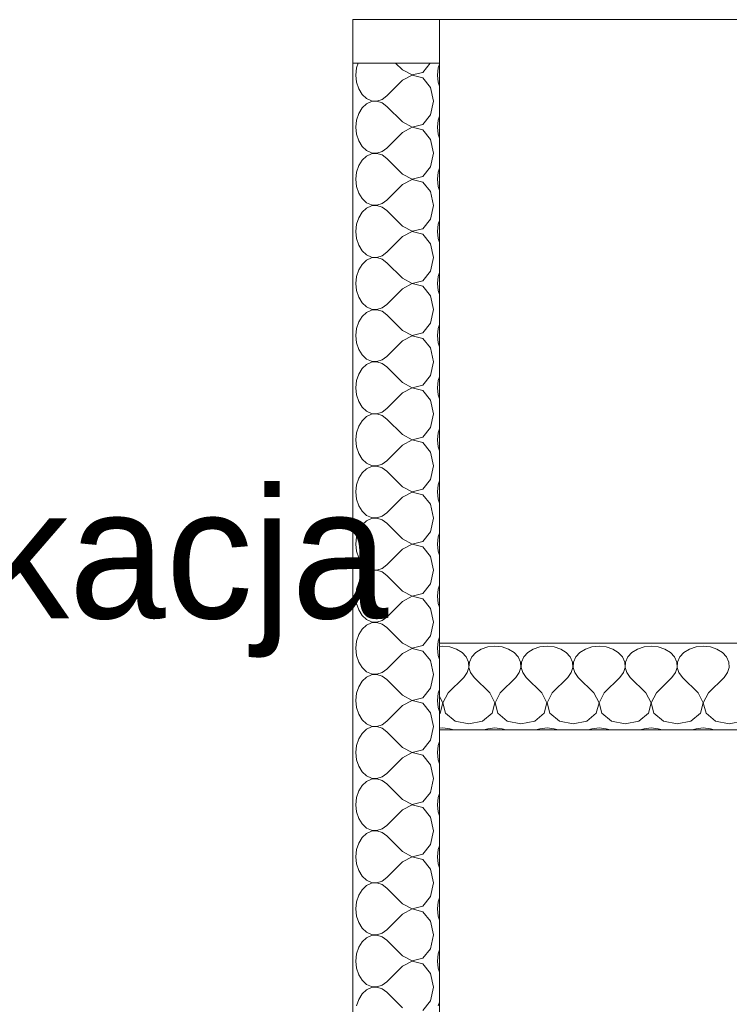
# Model space of a CAD drawing. Header units: millimetres. Extents: x 100377 to 152816, y -1988 to 13902.
# Tile 32 of 58: x 132594 to 133412, y 2711 to 3845. Entities that reach past the tile are written whole.
import ezdxf

# ---------------------------------------------------------------- set-up
doc = ezdxf.new("R2010")
doc.units = ezdxf.units.MM
doc.header["$MEASUREMENT"] = 0
for name, color, linetype, lineweight in [('Nowe_0_Nr_pióra__1', 7, 'Continuous', 13), ('Nowe_810-G Ogólne_Nr_pióra__1', 7, 'Continuous', 13), ('Nowe_830-G Teksty Etykiety_Nr_pióra__1', 7, 'Continuous', 13)]:
    doc.layers.add(name, color=color, linetype=linetype, lineweight=lineweight)
doc.styles.add('STYL_AUTOMATYCZNY_1', font='txt')

# ---------------------------------------------------------------- blocks, each defined once
blk = doc.blocks.new('*X6')
at = {"layer": 'Nowe_0_Nr_pióra__1', "color": 7, "linetype": 'Continuous', "lineweight": 13}
for p, q in [((132982.1, 3789.2), (132981.2, 3781)), ((132983.9, 3794.8), (132982.1, 3789.2)), ((133035, 3787), (133027.2, 3794.8)), ((133035, 3787), (133046.4, 3781.1)), ((133058.4, 3784.1), (133067.1, 3794.8)), ((133076.2, 3789.2), (133075.3, 3781)), ((133077.7, 3793.7), (133076.2, 3789.2)), ((132981.2, 3781), (132982.1, 3772.8)), ((133035, 3775), (133017.1, 3757)), ((133046.4, 3780.9), (133035, 3775)), ((133046.4, 3781.1), (133058.4, 3784.1)), ((133058.4, 3777.8), (133046.4, 3780.9)), ((133067.5, 3766.8), (133058.4, 3777.8)), ((133075.3, 3781), (133076.2, 3772.8)), ((132982.1, 3772.8), (132984.6, 3765.2)), ((132984.6, 3765.2), (132988.5, 3758.8)), ((133070.8, 3751), (133067.5, 3766.8)), ((133076.2, 3772.8), (133077.7, 3768.2)), ((132988.5, 3758.8), (132993.6, 3754.1)), ((132993.6, 3754.1), (132999.5, 3751.5)), ((133005.6, 3751.1), (133011.7, 3753)), ((133011.7, 3753), (133017.1, 3757)), ((132988.5, 3743.1), (132984.6, 3736.8)), ((132993.6, 3747.8), (132988.5, 3743.1)), ((132999.5, 3750.5), (132993.6, 3747.8)), ((132999.5, 3751.5), (133005.6, 3751.1)), ((133005.6, 3750.9), (132999.5, 3750.5)), ((133011.7, 3749), (133005.6, 3750.9)), ((133017.1, 3745), (133011.7, 3749)), ((133035, 3727), (133017.1, 3745)), ((133067.5, 3735.2), (133070.8, 3751)), ((132984.6, 3736.8), (132982.1, 3729.2)), ((133058.4, 3724.1), (133067.5, 3735.2)), ((133077.7, 3733.7), (133076.2, 3729.2)), ((132982.1, 3729.2), (132981.2, 3721)), ((132981.2, 3721), (132982.1, 3712.8)), ((133035, 3727), (133046.4, 3721.1)), ((133046.4, 3720.9), (133035, 3715)), ((133046.4, 3721.1), (133058.4, 3724.1)), ((133058.4, 3717.8), (133046.4, 3720.9)), ((133076.2, 3729.2), (133075.3, 3721)), ((133075.3, 3721), (133076.2, 3712.8)), ((132982.1, 3712.8), (132984.6, 3705.2)), ((133035, 3715), (133017.1, 3697)), ((133067.5, 3706.8), (133058.4, 3717.8)), ((133076.2, 3712.8), (133077.7, 3708.2)), ((132984.6, 3705.2), (132988.5, 3698.8)), ((132988.5, 3698.8), (132993.6, 3694.1)), ((133011.7, 3693), (133017.1, 3697)), ((133070.8, 3691), (133067.5, 3706.8)), ((132993.6, 3687.8), (132988.5, 3683.1)), ((132993.6, 3694.1), (132999.5, 3691.5)), ((132999.5, 3690.5), (132993.6, 3687.8)), ((132999.5, 3691.5), (133005.6, 3691.1)), ((133005.6, 3690.9), (132999.5, 3690.5)), ((133005.6, 3691.1), (133011.7, 3693)), ((133011.7, 3689), (133005.6, 3690.9)), ((133017.1, 3685), (133011.7, 3689)), ((133035, 3667), (133017.1, 3685)), ((133067.5, 3675.2), (133070.8, 3691)), ((132984.6, 3676.8), (132982.1, 3669.2)), ((132988.5, 3683.1), (132984.6, 3676.8)), ((133058.4, 3664.1), (133067.5, 3675.2)), ((133077.7, 3673.7), (133076.2, 3669.2)), ((132982.1, 3669.2), (132981.2, 3661)), ((133035, 3667), (133046.4, 3661.1)), ((133046.4, 3661.1), (133058.4, 3664.1)), ((133076.2, 3669.2), (133075.3, 3661)), ((132981.2, 3661), (132982.1, 3652.8)), ((132982.1, 3652.8), (132984.6, 3645.2)), ((133035, 3655), (133017.1, 3637)), ((133046.4, 3660.9), (133035, 3655)), ((133058.4, 3657.8), (133046.4, 3660.9)), ((133067.5, 3646.8), (133058.4, 3657.8)), ((133075.3, 3661), (133076.2, 3652.8)), ((133076.2, 3652.8), (133077.7, 3648.2)), ((132984.6, 3645.2), (132988.5, 3638.8)), ((133070.8, 3631), (133067.5, 3646.8)), ((132988.5, 3638.8), (132993.6, 3634.1)), ((132993.6, 3627.8), (132988.5, 3623.1)), ((132993.6, 3634.1), (132999.5, 3631.5)), ((132999.5, 3630.5), (132993.6, 3627.8)), ((132999.5, 3631.5), (133005.6, 3631.1)), ((133005.6, 3630.9), (132999.5, 3630.5)), ((133005.6, 3631.1), (133011.7, 3633)), ((133011.7, 3629), (133005.6, 3630.9)), ((133011.7, 3633), (133017.1, 3637)), ((133017.1, 3625), (133011.7, 3629)), ((133067.5, 3615.2), (133070.8, 3631)), ((132984.6, 3616.8), (132982.1, 3609.2)), ((132988.5, 3623.1), (132984.6, 3616.8)), ((133035, 3607), (133017.1, 3625)), ((132982.1, 3609.2), (132981.2, 3601)), ((133035, 3607), (133046.4, 3601.1)), ((133058.4, 3604.1), (133067.5, 3615.2)), ((133076.2, 3609.2), (133075.3, 3601)), ((133077.7, 3613.7), (133076.2, 3609.2)), ((132981.2, 3601), (132982.1, 3592.8)), ((133035, 3595), (133017.1, 3577)), ((133046.4, 3600.9), (133035, 3595)), ((133046.4, 3601.1), (133058.4, 3604.1)), ((133058.4, 3597.8), (133046.4, 3600.9)), ((133067.5, 3586.8), (133058.4, 3597.8)), ((133075.3, 3601), (133076.2, 3592.8)), ((132982.1, 3592.8), (132984.6, 3585.2)), ((132984.6, 3585.2), (132988.5, 3578.8)), ((133070.8, 3571), (133067.5, 3586.8)), ((133076.2, 3592.8), (133077.7, 3588.2)), ((132988.5, 3578.8), (132993.6, 3574.1)), ((132993.6, 3574.1), (132999.5, 3571.5)), ((132999.5, 3571.5), (133005.6, 3571.1)), ((133005.6, 3571.1), (133011.7, 3573)), ((133011.7, 3573), (133017.1, 3577)), ((133067.5, 3555.2), (133070.8, 3571)), ((132988.5, 3563.1), (132984.6, 3556.8)), ((132993.6, 3567.8), (132988.5, 3563.1)), ((132999.5, 3570.5), (132993.6, 3567.8)), ((133005.6, 3570.9), (132999.5, 3570.5)), ((133011.7, 3569), (133005.6, 3570.9)), ((133017.1, 3565), (133011.7, 3569)), ((133035, 3547), (133017.1, 3565)), ((132982.1, 3549.2), (132981.2, 3541)), ((132984.6, 3556.8), (132982.1, 3549.2)), ((133058.4, 3544.1), (133067.5, 3555.2)), ((133076.2, 3549.2), (133075.3, 3541)), ((133077.7, 3553.7), (133076.2, 3549.2)), ((132981.2, 3541), (132982.1, 3532.8)), ((133035, 3547), (133046.4, 3541.1)), ((133046.4, 3540.9), (133035, 3535)), ((133046.4, 3541.1), (133058.4, 3544.1)), ((133058.4, 3537.8), (133046.4, 3540.9)), ((133067.5, 3526.8), (133058.4, 3537.8)), ((133075.3, 3541), (133076.2, 3532.8)), ((132982.1, 3532.8), (132984.6, 3525.2)), ((133035, 3535), (133017.1, 3517)), ((133070.8, 3511), (133067.5, 3526.8)), ((133076.2, 3532.8), (133077.7, 3528.2)), ((132984.6, 3525.2), (132988.5, 3518.8)), ((132988.5, 3518.8), (132993.6, 3514.1)), ((133011.7, 3513), (133017.1, 3517)), ((132988.5, 3503.1), (132984.6, 3496.8)), ((132993.6, 3507.8), (132988.5, 3503.1)), ((132993.6, 3514.1), (132999.5, 3511.5)), ((132999.5, 3510.5), (132993.6, 3507.8)), ((132999.5, 3511.5), (133005.6, 3511.1)), ((133005.6, 3510.9), (132999.5, 3510.5)), ((133005.6, 3511.1), (133011.7, 3513)), ((133011.7, 3509), (133005.6, 3510.9)), ((133017.1, 3505), (133011.7, 3509)), ((133035, 3487), (133017.1, 3505)), ((133067.5, 3495.2), (133070.8, 3511)), ((132984.6, 3496.8), (132982.1, 3489.2)), ((133058.4, 3484.1), (133067.5, 3495.2)), ((133077.7, 3493.7), (133076.2, 3489.2)), ((132982.1, 3489.2), (132981.2, 3481)), ((132981.2, 3481), (132982.1, 3472.8)), ((133035, 3487), (133046.4, 3481.1)), ((133046.4, 3480.9), (133035, 3475)), ((133046.4, 3481.1), (133058.4, 3484.1)), ((133058.4, 3477.8), (133046.4, 3480.9)), ((133076.2, 3489.2), (133075.3, 3481)), ((133075.3, 3481), (133076.2, 3472.8)), ((132982.1, 3472.8), (132984.6, 3465.2)), ((133035, 3475), (133017.1, 3457)), ((133067.5, 3466.8), (133058.4, 3477.8)), ((133076.2, 3472.8), (133077.7, 3468.2)), ((132984.6, 3465.2), (132988.5, 3458.8)), ((132988.5, 3458.8), (132993.6, 3454.1)), ((133070.8, 3451), (133067.5, 3466.8)), ((132993.6, 3447.8), (132988.5, 3443.1)), ((132993.6, 3454.1), (132999.5, 3451.5)), ((132999.5, 3450.5), (132993.6, 3447.8)), ((132999.5, 3451.5), (133005.6, 3451.1)), ((133005.6, 3450.9), (132999.5, 3450.5)), ((133005.6, 3451.1), (133011.7, 3453)), ((133011.7, 3449), (133005.6, 3450.9)), ((133011.7, 3453), (133017.1, 3457)), ((133017.1, 3445), (133011.7, 3449)), ((133067.5, 3435.2), (133070.8, 3451)), ((132984.6, 3436.8), (132982.1, 3429.2)), ((132988.5, 3443.1), (132984.6, 3436.8)), ((133035, 3427), (133017.1, 3445)), ((133058.4, 3424.1), (133067.5, 3435.2)), ((132982.1, 3429.2), (132981.2, 3421)), ((133035, 3427), (133046.4, 3421.1)), ((133046.4, 3421.1), (133058.4, 3424.1)), ((133076.2, 3429.2), (133075.3, 3421)), ((133077.7, 3433.7), (133076.2, 3429.2)), ((132981.2, 3421), (132982.1, 3412.8)), ((132982.1, 3412.8), (132984.6, 3405.2)), ((133035, 3415), (133017.1, 3397)), ((133046.4, 3420.9), (133035, 3415)), ((133058.4, 3417.8), (133046.4, 3420.9)), ((133067.5, 3406.8), (133058.4, 3417.8)), ((133075.3, 3421), (133076.2, 3412.8)), ((133076.2, 3412.8), (133077.7, 3408.2)), ((132984.6, 3405.2), (132988.5, 3398.8)), ((133070.8, 3391), (133067.5, 3406.8)), ((132988.5, 3398.8), (132993.6, 3394.1)), ((132993.6, 3394.1), (132999.5, 3391.5)), ((132999.5, 3390.5), (132993.6, 3387.8)), ((132999.5, 3391.5), (133005.6, 3391.1)), ((133005.6, 3390.9), (132999.5, 3390.5)), ((133005.6, 3391.1), (133011.7, 3393)), ((133011.7, 3389), (133005.6, 3390.9)), ((133011.7, 3393), (133017.1, 3397)), ((133067.5, 3375.2), (133070.8, 3391)), ((132988.5, 3383.1), (132984.6, 3376.8)), ((132993.6, 3387.8), (132988.5, 3383.1)), ((133017.1, 3385), (133011.7, 3389)), ((133035, 3367), (133017.1, 3385)), ((132982.1, 3369.2), (132981.2, 3361)), ((132984.6, 3376.8), (132982.1, 3369.2)), ((133035, 3367), (133046.4, 3361.1)), ((133058.4, 3364.1), (133067.5, 3375.2)), ((133076.2, 3369.2), (133075.3, 3361)), ((133077.7, 3373.7), (133076.2, 3369.2)), ((132981.2, 3361), (132982.1, 3352.8)), ((133046.4, 3360.9), (133035, 3355)), ((133046.4, 3361.1), (133058.4, 3364.1)), ((133058.4, 3357.8), (133046.4, 3360.9)), ((133067.5, 3346.8), (133058.4, 3357.8)), ((133075.3, 3361), (133076.2, 3352.8)), ((132982.1, 3352.8), (132984.6, 3345.2)), ((132984.6, 3345.2), (132988.5, 3338.8)), ((133035, 3355), (133017.1, 3337)), ((133070.8, 3331), (133067.5, 3346.8)), ((133076.2, 3352.8), (133077.7, 3348.2)), ((132988.5, 3338.8), (132993.6, 3334.1)), ((132993.6, 3334.1), (132999.5, 3331.5)), ((133005.6, 3331.1), (133011.7, 3333)), ((133011.7, 3333), (133017.1, 3337)), ((132988.5, 3323.1), (132984.6, 3316.8)), ((132993.6, 3327.8), (132988.5, 3323.1)), ((132999.5, 3330.5), (132993.6, 3327.8)), ((132999.5, 3331.5), (133005.6, 3331.1)), ((133005.6, 3330.9), (132999.5, 3330.5)), ((133011.7, 3329), (133005.6, 3330.9)), ((133017.1, 3325), (133011.7, 3329)), ((133035, 3307), (133017.1, 3325)), ((133067.5, 3315.2), (133070.8, 3331)), ((132984.6, 3316.8), (132982.1, 3309.2)), ((133058.4, 3304.1), (133067.5, 3315.2)), ((133077.7, 3313.7), (133076.2, 3309.2)), ((132982.1, 3309.2), (132981.2, 3301)), ((132981.2, 3301), (132982.1, 3292.8)), ((133035, 3307), (133046.4, 3301.1)), ((133046.4, 3300.9), (133035, 3295)), ((133046.4, 3301.1), (133058.4, 3304.1)), ((133058.4, 3297.8), (133046.4, 3300.9)), ((133076.2, 3309.2), (133075.3, 3301)), ((133075.3, 3301), (133076.2, 3292.8)), ((132982.1, 3292.8), (132984.6, 3285.2)), ((133035, 3295), (133017.1, 3277)), ((133067.5, 3286.8), (133058.4, 3297.8)), ((133076.2, 3292.8), (133077.7, 3288.2)), ((132984.6, 3285.2), (132988.5, 3278.8)), ((132988.5, 3278.8), (132993.6, 3274.1)), ((133011.7, 3273), (133017.1, 3277)), ((133070.8, 3271), (133067.5, 3286.8)), ((132993.6, 3267.8), (132988.5, 3263.1)), ((132993.6, 3274.1), (132999.5, 3271.5)), ((132999.5, 3270.5), (132993.6, 3267.8)), ((132999.5, 3271.5), (133005.6, 3271.1)), ((133005.6, 3270.9), (132999.5, 3270.5)), ((133005.6, 3271.1), (133011.7, 3273)), ((133011.7, 3269), (133005.6, 3270.9)), ((133017.1, 3265), (133011.7, 3269)), ((133035, 3247), (133017.1, 3265)), ((133067.5, 3255.2), (133070.8, 3271)), ((132984.6, 3256.8), (132982.1, 3249.2)), ((132988.5, 3263.1), (132984.6, 3256.8)), ((133058.4, 3244.1), (133067.5, 3255.2)), ((133077.7, 3253.7), (133076.2, 3249.2)), ((132982.1, 3249.2), (132981.2, 3241)), ((133035, 3247), (133046.4, 3241.1)), ((133046.4, 3241.1), (133058.4, 3244.1)), ((133076.2, 3249.2), (133075.3, 3241)), ((132981.2, 3241), (132982.1, 3232.8)), ((132982.1, 3232.8), (132984.6, 3225.2)), ((133035, 3235), (133017.1, 3217)), ((133046.4, 3240.9), (133035, 3235)), ((133058.4, 3237.8), (133046.4, 3240.9)), ((133067.5, 3226.8), (133058.4, 3237.8)), ((133075.3, 3241), (133076.2, 3232.8)), ((133076.2, 3232.8), (133077.7, 3228.2)), ((132984.6, 3225.2), (132988.5, 3218.8)), ((133070.8, 3211), (133067.5, 3226.8)), ((132988.5, 3218.8), (132993.6, 3214.1)), ((132993.6, 3214.1), (132999.5, 3211.5)), ((132999.5, 3210.5), (132993.6, 3207.8)), ((132999.5, 3211.5), (133005.6, 3211.1)), ((133005.6, 3210.9), (132999.5, 3210.5)), ((133005.6, 3211.1), (133011.7, 3213)), ((133011.7, 3209), (133005.6, 3210.9)), ((133011.7, 3213), (133017.1, 3217)), ((133017.1, 3205), (133011.7, 3209)), ((133067.5, 3195.2), (133070.8, 3211)), ((132988.5, 3203.1), (132984.6, 3196.8)), ((132993.6, 3207.8), (132988.5, 3203.1)), ((133035, 3187), (133017.1, 3205)), ((132982.1, 3189.2), (132981.2, 3181)), ((132984.6, 3196.8), (132982.1, 3189.2)), ((133035, 3187), (133046.4, 3181.1)), ((133058.4, 3184.1), (133067.5, 3195.2)), ((133076.2, 3189.2), (133075.3, 3181)), ((133077.7, 3193.7), (133076.2, 3189.2)), ((132981.2, 3181), (132982.1, 3172.8)), ((133035, 3175), (133017.1, 3157)), ((133046.4, 3180.9), (133035, 3175)), ((133046.4, 3181.1), (133058.4, 3184.1)), ((133058.4, 3177.8), (133046.4, 3180.9)), ((133067.5, 3166.8), (133058.4, 3177.8)), ((133075.3, 3181), (133076.2, 3172.8)), ((132982.1, 3172.8), (132984.6, 3165.2)), ((132984.6, 3165.2), (132988.5, 3158.8)), ((133070.8, 3151), (133067.5, 3166.8)), ((133076.2, 3172.8), (133077.7, 3168.2)), ((132988.5, 3158.8), (132993.6, 3154.1)), ((132993.6, 3154.1), (132999.5, 3151.5)), ((132999.5, 3151.5), (133005.6, 3151.1)), ((133005.6, 3151.1), (133011.7, 3153)), ((133011.7, 3153), (133017.1, 3157)), ((132988.5, 3143.1), (132984.6, 3136.8)), ((132993.6, 3147.8), (132988.5, 3143.1)), ((132999.5, 3150.5), (132993.6, 3147.8)), ((133005.6, 3150.9), (132999.5, 3150.5)), ((133011.7, 3149), (133005.6, 3150.9)), ((133017.1, 3145), (133011.7, 3149)), ((133035, 3127), (133017.1, 3145)), ((133067.5, 3135.2), (133070.8, 3151)), ((132982.1, 3129.2), (132981.2, 3121)), ((132984.6, 3136.8), (132982.1, 3129.2)), ((133058.4, 3124.1), (133067.5, 3135.2)), ((133076.2, 3129.2), (133075.3, 3121)), ((133077.7, 3133.7), (133076.2, 3129.2)), ((132981.2, 3121), (132982.1, 3112.8)), ((133035, 3127), (133046.4, 3121.1)), ((133046.4, 3120.9), (133035, 3115)), ((133046.4, 3121.1), (133058.4, 3124.1)), ((133058.4, 3117.8), (133046.4, 3120.9)), ((133067.5, 3106.8), (133058.4, 3117.8)), ((133075.3, 3121), (133076.2, 3112.8)), ((132982.1, 3112.8), (132984.6, 3105.2)), ((133035, 3115), (133017.1, 3097)), ((133070.8, 3091), (133067.5, 3106.8)), ((133076.2, 3112.8), (133077.7, 3108.2)), ((132984.6, 3105.2), (132988.5, 3098.8)), ((132988.5, 3098.8), (132993.6, 3094.1)), ((133011.7, 3093), (133017.1, 3097)), ((132993.6, 3087.8), (132988.5, 3083.1)), ((132993.6, 3094.1), (132999.5, 3091.5)), ((132999.5, 3090.5), (132993.6, 3087.8)), ((132999.5, 3091.5), (133005.6, 3091.1)), ((133005.6, 3090.9), (132999.5, 3090.5)), ((133005.6, 3091.1), (133011.7, 3093)), ((133011.7, 3089), (133005.6, 3090.9)), ((133017.1, 3085), (133011.7, 3089)), ((133035, 3067), (133017.1, 3085)), ((133067.5, 3075.2), (133070.8, 3091)), ((132984.6, 3076.8), (132982.1, 3069.2)), ((132988.5, 3083.1), (132984.6, 3076.8)), ((133058.4, 3064.1), (133067.5, 3075.2)), ((133077.7, 3073.7), (133076.2, 3069.2)), ((132982.1, 3069.2), (132981.2, 3061)), ((132981.2, 3061), (132982.1, 3052.8)), ((133035, 3067), (133046.4, 3061.1)), ((133046.4, 3060.9), (133035, 3055)), ((133046.4, 3061.1), (133058.4, 3064.1)), ((133058.4, 3057.8), (133046.4, 3060.9)), ((133076.2, 3069.2), (133075.3, 3061)), ((133075.3, 3061), (133076.2, 3052.8)), ((132982.1, 3052.8), (132984.6, 3045.2)), ((133035, 3055), (133017.1, 3037)), ((133067.5, 3046.8), (133058.4, 3057.8)), ((133076.2, 3052.8), (133077.7, 3048.2)), ((132984.6, 3045.2), (132988.5, 3038.8)), ((132988.5, 3038.8), (132993.6, 3034.1)), ((133070.8, 3031), (133067.5, 3046.8)), ((132993.6, 3027.8), (132988.5, 3023.1)), ((132993.6, 3034.1), (132999.5, 3031.5)), ((132999.5, 3030.5), (132993.6, 3027.8)), ((132999.5, 3031.5), (133005.6, 3031.1)), ((133005.6, 3030.9), (132999.5, 3030.5)), ((133005.6, 3031.1), (133011.7, 3033)), ((133011.7, 3029), (133005.6, 3030.9)), ((133011.7, 3033), (133017.1, 3037)), ((133017.1, 3025), (133011.7, 3029)), ((133067.5, 3015.2), (133070.8, 3031)), ((132984.6, 3016.8), (132982.1, 3009.2)), ((132988.5, 3023.1), (132984.6, 3016.8)), ((133035, 3007), (133017.1, 3025)), ((132982.1, 3009.2), (132981.2, 3001)), ((133035, 3007), (133046.4, 3001.1)), ((133046.4, 3001.1), (133058.4, 3004.1)), ((133058.4, 3004.1), (133067.5, 3015.2)), ((133076.2, 3009.2), (133075.3, 3001)), ((133077.7, 3013.7), (133076.2, 3009.2)), ((132981.2, 3001), (132982.1, 2992.8)), ((132982.1, 2992.8), (132984.6, 2985.2)), ((133035, 2995), (133017.1, 2977)), ((133046.4, 3000.9), (133035, 2995)), ((133058.4, 2997.8), (133046.4, 3000.9)), ((133067.5, 2986.8), (133058.4, 2997.8)), ((133075.3, 3001), (133076.2, 2992.8)), ((133076.2, 2992.8), (133077.7, 2988.2)), ((132984.6, 2985.2), (132988.5, 2978.8)), ((133070.8, 2971), (133067.5, 2986.8)), ((132988.5, 2978.8), (132993.6, 2974.1)), ((132993.6, 2974.1), (132999.5, 2971.5)), ((132999.5, 2970.5), (132993.6, 2967.8)), ((132999.5, 2971.5), (133005.6, 2971.1)), ((133005.6, 2970.9), (132999.5, 2970.5)), ((133005.6, 2971.1), (133011.7, 2973)), ((133011.7, 2969), (133005.6, 2970.9)), ((133011.7, 2973), (133017.1, 2977)), ((133067.5, 2955.2), (133070.8, 2971)), ((132988.5, 2963.1), (132984.6, 2956.8)), ((132993.6, 2967.8), (132988.5, 2963.1)), ((133017.1, 2965), (133011.7, 2969)), ((133035, 2947), (133017.1, 2965)), ((132982.1, 2949.2), (132981.2, 2941)), ((132984.6, 2956.8), (132982.1, 2949.2)), ((133058.4, 2944.1), (133067.5, 2955.2)), ((133076.2, 2949.2), (133075.3, 2941)), ((133077.7, 2953.7), (133076.2, 2949.2)), ((132981.2, 2941), (132982.1, 2932.8)), ((133035, 2947), (133046.4, 2941.1)), ((133046.4, 2940.9), (133035, 2935)), ((133046.4, 2941.1), (133058.4, 2944.1)), ((133058.4, 2937.8), (133046.4, 2940.9)), ((133067.5, 2926.8), (133058.4, 2937.8)), ((133075.3, 2941), (133076.2, 2932.8)), ((132982.1, 2932.8), (132984.6, 2925.2)), ((132984.6, 2925.2), (132988.5, 2918.8)), ((133035, 2935), (133017.1, 2917)), ((133070.8, 2911), (133067.5, 2926.8)), ((133076.2, 2932.8), (133077.7, 2928.2)), ((132988.5, 2918.8), (132993.6, 2914.1)), ((132993.6, 2914.1), (132999.5, 2911.5)), ((133011.7, 2913), (133017.1, 2917)), ((132988.5, 2903.1), (132984.6, 2896.8)), ((132993.6, 2907.8), (132988.5, 2903.1)), ((132999.5, 2910.5), (132993.6, 2907.8)), ((132999.5, 2911.5), (133005.6, 2911.1)), ((133005.6, 2910.9), (132999.5, 2910.5)), ((133005.6, 2911.1), (133011.7, 2913)), ((133011.7, 2909), (133005.6, 2910.9)), ((133017.1, 2905), (133011.7, 2909)), ((133035, 2887), (133017.1, 2905)), ((133067.5, 2895.2), (133070.8, 2911)), ((132984.6, 2896.8), (132982.1, 2889.2)), ((133058.4, 2884.1), (133067.5, 2895.2)), ((133077.7, 2893.7), (133076.2, 2889.2)), ((132982.1, 2889.2), (132981.2, 2881)), ((132981.2, 2881), (132982.1, 2872.8)), ((133035, 2887), (133046.4, 2881.1)), ((133046.4, 2880.9), (133035, 2875)), ((133046.4, 2881.1), (133058.4, 2884.1)), ((133058.4, 2877.8), (133046.4, 2880.9)), ((133076.2, 2889.2), (133075.3, 2881)), ((133075.3, 2881), (133076.2, 2872.8)), ((132982.1, 2872.8), (132984.6, 2865.2)), ((133035, 2875), (133017.1, 2857)), ((133067.5, 2866.8), (133058.4, 2877.8)), ((133076.2, 2872.8), (133077.7, 2868.2)), ((132984.6, 2865.2), (132988.5, 2858.8)), ((132988.5, 2858.8), (132993.6, 2854.1)), ((133011.7, 2853), (133017.1, 2857)), ((133070.8, 2851), (133067.5, 2866.8)), ((132993.6, 2847.8), (132988.5, 2843.1)), ((132993.6, 2854.1), (132999.5, 2851.5)), ((132999.5, 2850.5), (132993.6, 2847.8)), ((132999.5, 2851.5), (133005.6, 2851.1)), ((133005.6, 2850.9), (132999.5, 2850.5)), ((133005.6, 2851.1), (133011.7, 2853)), ((133011.7, 2849), (133005.6, 2850.9)), ((133017.1, 2845), (133011.7, 2849)), ((133067.5, 2835.2), (133070.8, 2851)), ((132984.6, 2836.8), (132982.1, 2829.2)), ((132988.5, 2843.1), (132984.6, 2836.8)), ((133035, 2827), (133017.1, 2845)), ((133058.4, 2824.1), (133067.5, 2835.2)), ((132982.1, 2829.2), (132981.2, 2821)), ((133035, 2827), (133046.4, 2821.1)), ((133046.4, 2821.1), (133058.4, 2824.1)), ((133076.2, 2829.2), (133075.3, 2821)), ((133077.7, 2833.7), (133076.2, 2829.2)), ((132981.2, 2821), (132982.1, 2812.8)), ((132982.1, 2812.8), (132984.6, 2805.2)), ((133035, 2815), (133017.1, 2797)), ((133046.4, 2820.9), (133035, 2815)), ((133058.4, 2817.8), (133046.4, 2820.9)), ((133067.5, 2806.8), (133058.4, 2817.8)), ((133075.3, 2821), (133076.2, 2812.8)), ((133076.2, 2812.8), (133077.7, 2808.2)), ((132984.6, 2805.2), (132988.5, 2798.8)), ((133070.8, 2791), (133067.5, 2806.8)), ((132988.5, 2798.8), (132993.6, 2794.1)), ((132993.6, 2794.1), (132999.5, 2791.5)), ((132999.5, 2790.5), (132993.6, 2787.8)), ((132999.5, 2791.5), (133005.6, 2791.1)), ((133005.6, 2790.9), (132999.5, 2790.5)), ((133005.6, 2791.1), (133011.7, 2793)), ((133011.7, 2789), (133005.6, 2790.9)), ((133011.7, 2793), (133017.1, 2797)), ((133017.1, 2785), (133011.7, 2789)), ((133067.5, 2775.2), (133070.8, 2791)), ((132988.5, 2783.1), (132984.6, 2776.8)), ((132993.6, 2787.8), (132988.5, 2783.1)), ((133035, 2767), (133017.1, 2785)), ((132982.1, 2769.2), (132981.2, 2761)), ((132984.6, 2776.8), (132982.1, 2769.2)), ((133035, 2767), (133046.4, 2761.1)), ((133058.4, 2764.1), (133067.5, 2775.2)), ((133076.2, 2769.2), (133075.3, 2761)), ((133077.7, 2773.7), (133076.2, 2769.2)), ((132981.2, 2761), (132982.1, 2752.8)), ((133035, 2755), (133017.1, 2737)), ((133046.4, 2760.9), (133035, 2755)), ((133046.4, 2761.1), (133058.4, 2764.1)), ((133058.4, 2757.8), (133046.4, 2760.9)), ((133067.5, 2746.8), (133058.4, 2757.8)), ((133075.3, 2761), (133076.2, 2752.8)), ((132982.1, 2752.8), (132984.6, 2745.2)), ((132984.6, 2745.2), (132988.5, 2738.8)), ((133070.8, 2731), (133067.5, 2746.8)), ((133076.2, 2752.8), (133077.7, 2748.2)), ((132988.5, 2738.8), (132993.6, 2734.1)), ((132993.6, 2734.1), (132999.5, 2731.5)), ((133005.6, 2731.1), (133011.7, 2733)), ((133011.7, 2733), (133017.1, 2737)), ((132988.5, 2723.1), (132984.6, 2716.8)), ((132993.6, 2727.8), (132988.5, 2723.1)), ((132999.5, 2730.5), (132993.6, 2727.8)), ((132999.5, 2731.5), (133005.6, 2731.1)), ((133005.6, 2730.9), (132999.5, 2730.5)), ((133011.7, 2729), (133005.6, 2730.9)), ((133017.1, 2725), (133011.7, 2729)), ((133035, 2707), (133017.1, 2725)), ((133067.5, 2715.2), (133070.8, 2731)), ((132984.6, 2716.8), (132982.1, 2709.2)), ((133058.4, 2704.1), (133067.5, 2715.2)), ((133077.7, 2713.7), (133076.2, 2709.2))]:
    blk.add_line(p, q, dxfattribs=at)
blk = doc.blocks.new('Wypełnienie_3_1', base_point=(0, 0))
at = {"layer": 'Nowe_0_Nr_pióra__1', "color": 7, "linetype": 'Continuous', "lineweight": 13, "flags": 128}
blk.add_lwpolyline([(132977.7, 2284.3), (133077.7, 2284.3), (133077.7, 3794.8), (132977.7, 3794.8)], close=True, dxfattribs=at)
at = {"layer": 'Nowe_0_Nr_pióra__1', "color": 7, "linetype": 'Continuous', "lineweight": 13}
blk.add_blockref('*X6', (0, 0), dxfattribs=at)
blk = doc.blocks.new('*X8')
at = {"layer": 'Nowe_0_Nr_pióra__1', "color": 7, "linetype": 'Continuous', "lineweight": 13}
for p, q in [((133081.6, 3123.5), (133077.7, 3123)), ((133089.8, 3122.6), (133081.6, 3123.5)), ((133097.4, 3120.1), (133089.8, 3122.6)), ((133103.7, 3116.2), (133097.4, 3120.1)), ((133125.8, 3120.1), (133119.4, 3116.2)), ((133133.4, 3122.6), (133125.8, 3120.1)), ((133141.6, 3123.5), (133133.4, 3122.6)), ((133149.8, 3122.6), (133141.6, 3123.5)), ((133157.4, 3120.1), (133149.8, 3122.6)), ((133163.7, 3116.2), (133157.4, 3120.1)), ((133185.8, 3120.1), (133179.4, 3116.2)), ((133193.4, 3122.6), (133185.8, 3120.1)), ((133201.6, 3123.5), (133193.4, 3122.6)), ((133209.8, 3122.6), (133201.6, 3123.5)), ((133217.4, 3120.1), (133209.8, 3122.6)), ((133223.7, 3116.2), (133217.4, 3120.1)), ((133245.8, 3120.1), (133239.4, 3116.2)), ((133253.4, 3122.6), (133245.8, 3120.1)), ((133261.6, 3123.5), (133253.4, 3122.6)), ((133269.8, 3122.6), (133261.6, 3123.5)), ((133277.4, 3120.1), (133269.8, 3122.6)), ((133283.7, 3116.2), (133277.4, 3120.1)), ((133305.8, 3120.1), (133299.4, 3116.2)), ((133313.4, 3122.6), (133305.8, 3120.1)), ((133321.6, 3123.5), (133313.4, 3122.6)), ((133329.8, 3122.6), (133321.6, 3123.5)), ((133337.4, 3120.1), (133329.8, 3122.6)), ((133343.7, 3116.2), (133337.4, 3120.1)), ((133365.8, 3120.1), (133359.4, 3116.2)), ((133373.4, 3122.6), (133365.8, 3120.1)), ((133381.6, 3123.5), (133373.4, 3122.6)), ((133389.8, 3122.6), (133381.6, 3123.5)), ((133397.4, 3120.1), (133389.8, 3122.6)), ((133403.7, 3116.2), (133397.4, 3120.1)), ((133108.4, 3111.1), (133103.7, 3116.2)), ((133111.1, 3105.2), (133108.4, 3111.1)), ((133114.8, 3111.1), (133112.1, 3105.2)), ((133119.4, 3116.2), (133114.8, 3111.1)), ((133168.4, 3111.1), (133163.7, 3116.2)), ((133171.1, 3105.2), (133168.4, 3111.1)), ((133174.8, 3111.1), (133172.1, 3105.2)), ((133179.4, 3116.2), (133174.8, 3111.1)), ((133228.4, 3111.1), (133223.7, 3116.2)), ((133231.1, 3105.2), (133228.4, 3111.1)), ((133234.8, 3111.1), (133232.1, 3105.2)), ((133239.4, 3116.2), (133234.8, 3111.1)), ((133288.4, 3111.1), (133283.7, 3116.2)), ((133291.1, 3105.2), (133288.4, 3111.1)), ((133294.8, 3111.1), (133292.1, 3105.2)), ((133299.4, 3116.2), (133294.8, 3111.1)), ((133348.4, 3111.1), (133343.7, 3116.2)), ((133351.1, 3105.2), (133348.4, 3111.1)), ((133354.8, 3111.1), (133352.1, 3105.2)), ((133359.4, 3116.2), (133354.8, 3111.1)), ((133408.4, 3111.1), (133403.7, 3116.2)), ((133411.1, 3105.2), (133408.4, 3111.1)), ((133109.6, 3093), (133111.5, 3099)), ((133111.5, 3099), (133111.1, 3105.2)), ((133112.1, 3105.2), (133111.7, 3099)), ((133111.7, 3099), (133113.6, 3093)), ((133169.6, 3093), (133171.5, 3099)), ((133171.5, 3099), (133171.1, 3105.2)), ((133172.1, 3105.2), (133171.7, 3099)), ((133171.7, 3099), (133173.6, 3093)), ((133229.6, 3093), (133231.5, 3099)), ((133231.5, 3099), (133231.1, 3105.2)), ((133232.1, 3105.2), (133231.7, 3099)), ((133231.7, 3099), (133233.6, 3093)), ((133289.6, 3093), (133291.5, 3099)), ((133291.5, 3099), (133291.1, 3105.2)), ((133292.1, 3105.2), (133291.7, 3099)), ((133291.7, 3099), (133293.6, 3093)), ((133349.6, 3093), (133351.5, 3099)), ((133351.5, 3099), (133351.1, 3105.2)), ((133352.1, 3105.2), (133351.7, 3099)), ((133351.7, 3099), (133353.6, 3093)), ((133409.6, 3093), (133411.5, 3099)), ((133411.5, 3099), (133411.1, 3105.2)), ((133087.6, 3069.7), (133105.6, 3087.6)), ((133105.6, 3087.6), (133109.6, 3093)), ((133113.6, 3093), (133117.6, 3087.6)), ((133135.6, 3069.7), (133117.6, 3087.6)), ((133147.6, 3069.7), (133165.6, 3087.6)), ((133165.6, 3087.6), (133169.6, 3093)), ((133173.6, 3093), (133177.6, 3087.6)), ((133195.6, 3069.7), (133177.6, 3087.6)), ((133207.6, 3069.7), (133225.6, 3087.6)), ((133225.6, 3087.6), (133229.6, 3093)), ((133233.6, 3093), (133237.6, 3087.6)), ((133255.6, 3069.7), (133237.6, 3087.6)), ((133267.6, 3069.7), (133285.6, 3087.6)), ((133285.6, 3087.6), (133289.6, 3093)), ((133293.6, 3093), (133297.6, 3087.6)), ((133315.6, 3069.7), (133297.6, 3087.6)), ((133327.6, 3069.7), (133345.6, 3087.6)), ((133345.6, 3087.6), (133349.6, 3093)), ((133353.6, 3093), (133357.6, 3087.6)), ((133375.6, 3069.7), (133357.6, 3087.6)), ((133387.6, 3069.7), (133405.6, 3087.6)), ((133405.6, 3087.6), (133409.6, 3093)), ((133081.5, 3058.3), (133077.7, 3065.7)), ((133087.6, 3069.7), (133081.7, 3058.3)), ((133141.5, 3058.3), (133135.6, 3069.7)), ((133147.6, 3069.7), (133141.7, 3058.3)), ((133201.5, 3058.3), (133195.6, 3069.7)), ((133207.6, 3069.7), (133201.7, 3058.3)), ((133261.5, 3058.3), (133255.6, 3069.7)), ((133267.6, 3069.7), (133261.7, 3058.3)), ((133321.5, 3058.3), (133315.6, 3069.7)), ((133327.6, 3069.7), (133321.7, 3058.3)), ((133381.5, 3058.3), (133375.6, 3069.7)), ((133387.6, 3069.7), (133381.7, 3058.3)), ((133078.4, 3046.2), (133081.5, 3058.3)), ((133081.7, 3058.3), (133084.8, 3046.2)), ((133138.4, 3046.2), (133141.5, 3058.3)), ((133141.7, 3058.3), (133144.8, 3046.2)), ((133198.4, 3046.2), (133201.5, 3058.3)), ((133201.7, 3058.3), (133204.8, 3046.2)), ((133258.4, 3046.2), (133261.5, 3058.3)), ((133261.7, 3058.3), (133264.8, 3046.2)), ((133318.4, 3046.2), (133321.5, 3058.3)), ((133321.7, 3058.3), (133324.8, 3046.2)), ((133378.4, 3046.2), (133381.5, 3058.3)), ((133381.7, 3058.3), (133384.8, 3046.2)), ((133077.7, 3045.6), (133078.4, 3046.2)), ((133084.8, 3046.2), (133095.8, 3037.2)), ((133127.4, 3037.2), (133138.4, 3046.2)), ((133144.8, 3046.2), (133155.8, 3037.2)), ((133187.4, 3037.2), (133198.4, 3046.2)), ((133204.8, 3046.2), (133215.8, 3037.2)), ((133247.4, 3037.2), (133258.4, 3046.2)), ((133264.8, 3046.2), (133275.8, 3037.2)), ((133307.4, 3037.2), (133318.4, 3046.2)), ((133324.8, 3046.2), (133335.8, 3037.2)), ((133367.4, 3037.2), (133378.4, 3046.2)), ((133384.8, 3046.2), (133395.8, 3037.2)), ((133081.6, 3029.4), (133077.7, 3029)), ((133089.8, 3028.5), (133081.6, 3029.4)), ((133094.3, 3027), (133089.8, 3028.5)), ((133095.8, 3037.2), (133111.6, 3033.9)), ((133111.6, 3033.9), (133127.4, 3037.2)), ((133133.4, 3028.5), (133128.9, 3027)), ((133141.6, 3029.4), (133133.4, 3028.5)), ((133149.8, 3028.5), (133141.6, 3029.4)), ((133154.3, 3027), (133149.8, 3028.5)), ((133155.8, 3037.2), (133171.6, 3033.9)), ((133171.6, 3033.9), (133187.4, 3037.2)), ((133193.4, 3028.5), (133188.9, 3027)), ((133201.6, 3029.4), (133193.4, 3028.5)), ((133209.8, 3028.5), (133201.6, 3029.4)), ((133214.3, 3027), (133209.8, 3028.5)), ((133215.8, 3037.2), (133231.6, 3033.9)), ((133231.6, 3033.9), (133247.4, 3037.2)), ((133253.4, 3028.5), (133248.9, 3027)), ((133261.6, 3029.4), (133253.4, 3028.5)), ((133269.8, 3028.5), (133261.6, 3029.4)), ((133274.3, 3027), (133269.8, 3028.5)), ((133275.8, 3037.2), (133291.6, 3033.9)), ((133291.6, 3033.9), (133307.4, 3037.2)), ((133313.4, 3028.5), (133308.9, 3027)), ((133321.6, 3029.4), (133313.4, 3028.5)), ((133329.8, 3028.5), (133321.6, 3029.4)), ((133334.3, 3027), (133329.8, 3028.5)), ((133335.8, 3037.2), (133351.6, 3033.9)), ((133351.6, 3033.9), (133367.4, 3037.2)), ((133373.4, 3028.5), (133368.9, 3027)), ((133381.6, 3029.4), (133373.4, 3028.5)), ((133389.8, 3028.5), (133381.6, 3029.4)), ((133394.3, 3027), (133389.8, 3028.5)), ((133395.8, 3037.2), (133411.6, 3033.9)), ((133411.6, 3033.9), (133427.4, 3037.2))]:
    blk.add_line(p, q, dxfattribs=at)
blk = doc.blocks.new('Wypełnienie_4_1', base_point=(0, 0))
at = {"layer": 'Nowe_0_Nr_pióra__1', "color": 7, "linetype": 'Continuous', "lineweight": 13, "flags": 128}
blk.add_lwpolyline([(133077.7, 3027), (137260.4, 3027), (137260.4, 3127), (133077.7, 3127)], close=True, dxfattribs=at)
at = {"layer": 'Nowe_0_Nr_pióra__1', "color": 7, "linetype": 'Continuous', "lineweight": 13}
blk.add_blockref('*X8', (0, 0), dxfattribs=at)

msp = doc.modelspace()

# ---------------------------------------------------------------- linework, layer by layer
at = {"layer": 'Nowe_810-G Ogólne_Nr_pióra__1', "color": 7, "linetype": 'Continuous', "lineweight": 13}
for points in [[(133037.8, 3794.8), (132977.7, 3794.8), (132977.7, 3844.8), (133077.7, 3844.8), (133077.7, 3794.8), (132977.7, 3794.8)], [(132977.7, 3844.8), (132977.7, 2234.3)], [(133027.7, 3844.8), (133927.7, 3844.8)]]:
    msp.add_lwpolyline(points, dxfattribs=at)

# ---------------------------------------------------------------- block references
at = {"layer": 'Nowe_0_Nr_pióra__1', "color": 7, "linetype": 'Continuous', "lineweight": 13}
for name in ['Wypełnienie_3_1', 'Wypełnienie_4_1']:
    msp.add_blockref(name, (0, 0), dxfattribs=at)

# ---------------------------------------------------------------- texts
at = {"layer": 'Nowe_830-G Teksty Etykiety_Nr_pióra__1', "color": 7, "linetype": 'Continuous', "lineweight": 13, "insert": (131903.9, 3305.6), "char_height": 150, "attachment_point": 1, "style": 'STYL_AUTOMATYCZNY_1'}
msp.add_mtext('{\\A1;komunikacja}', dxfattribs=at)

doc.saveas('drawing.dxf')
